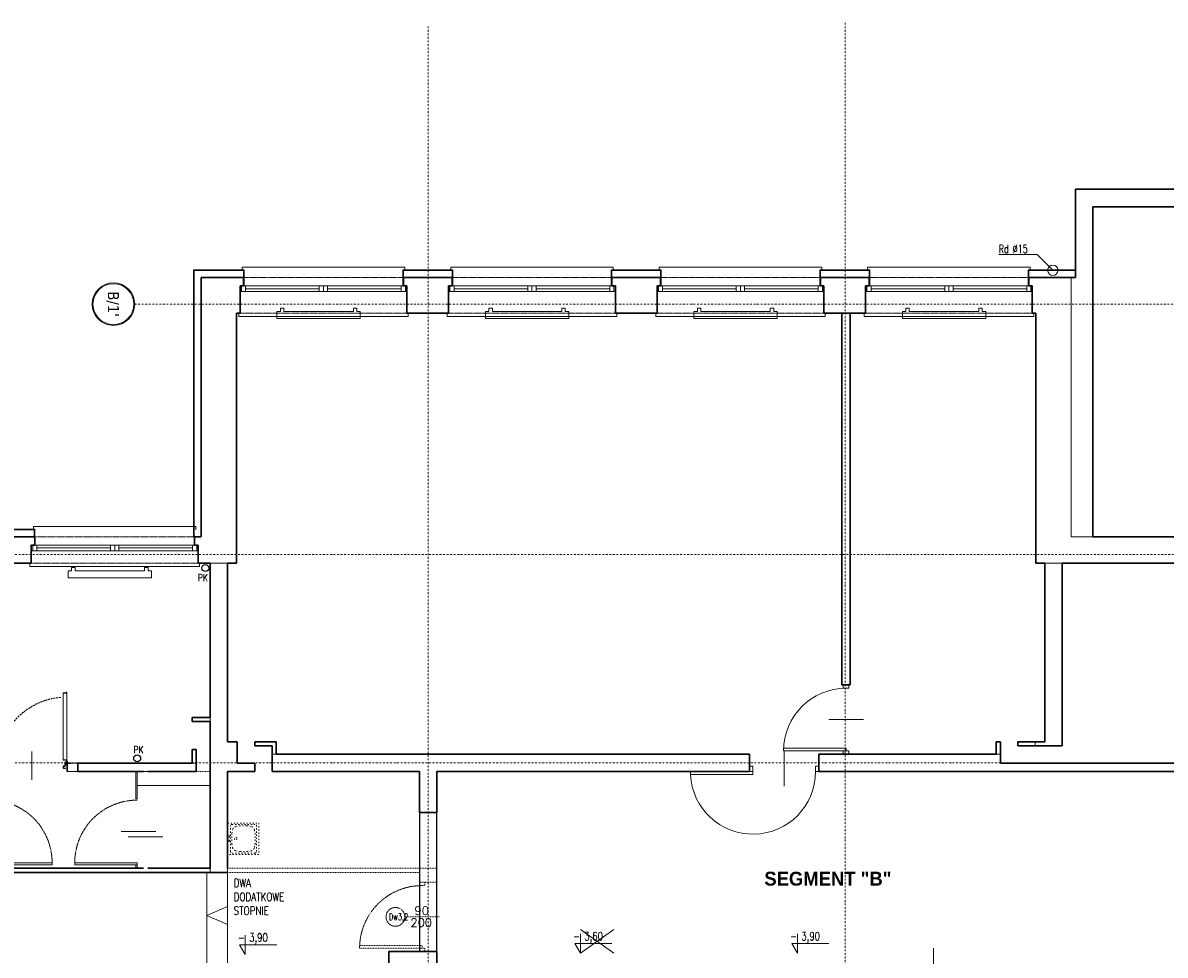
# Model space of a CAD drawing. Header units: millimetres. Extents: x -1893473 to 942156, y -568027 to 942944.
# Tile 97 of 256: x -21477 to -5039, y -209629 to -196212. Entities that reach past the tile are written whole.
import ezdxf
from ezdxf.enums import TextEntityAlignment as Align

# ---------------------------------------------------------------- set-up
doc = ezdxf.new("R2010")
doc.units = ezdxf.units.MM
doc.header["$LTSCALE"] = 0.2
for name, pattern in [('ACAD_ISO03W100', [30, 12, -18]), ('CENTER', [0.6, 0.375, -0.075, 0.075, -0.075]), ('DASHDOT', [25.4, 12.7, -6.35, 0, -6.35]), ('HIDDEN', [9.525, 6.35, -3.175]), ('Hidden Line', [391.222223, 282.222223, -109]), ('HIDDEN2', [4.7625, 3.175, -1.5875])]:
    doc.linetypes.add(name, pattern=pattern)
doc.layers.get('0').update_dxf_attribs({"lineweight": 0})
for name, color, linetype, lineweight in [('!! 0_ Istn-okna', 6, 'Continuous', 13), ('!! 0_ Istn-sciany', 7, 'Continuous', 30), ('!! 0_ Istn-widok', 1, 'Continuous', 15), ('!! 0_ Opis', 3, 'Continuous', 13), ('!! 0_Istn-cienka', 4, 'Continuous', 9), ('!! 0_Istn-drzwi', 1, 'Continuous', 13), ('!! 0_Osie', 1, 'DASHDOT', 13), ('!! 0_Widok', 1, 'Continuous', 15), ('!! 1_ tynk zewn  - nowy', 21, 'Continuous', 20), ('!! 2 ZABUDOWA GK-MDF', 54, 'Continuous', 13), ('!! 2_Drzwi - nowe remont', 33, 'Continuous', 9), ('0-osie-tx', 66, 'Continuous', 9), ('P-Osie', 1, 'DASHDOT', 18), ('P-Wymiar', 142, 'Continuous', 9), ('P-Ściana działowa', 91, 'Continuous', 5), ('P-Ściana nośna', 253, 'Continuous', 20)]:
    doc.layers.add(name, color=color, linetype=linetype, lineweight=lineweight)
doc.layers.add('!! 0_Istn-grzejniki', color=7, linetype='Continuous', lineweight=0, plot=False)
doc.layers.add('!! 0_opis pionów', color=4, linetype='Continuous')
doc.layers.add('!! 1_PROJ przerywana', color=3, linetype='HIDDEN')
doc.layers.add('!! 1_Wyburzenia', color=7, linetype='ACAD_ISO03W100', lineweight=13, true_color=0xff0505)
doc.styles.add('ARCHETYP', font='romans.shx', dxfattribs={"height": 15})
doc.styles.add('ROMANS', font='arial.ttf', dxfattribs={"width": 0.7})
doc.styles.add('SIMPLEX', font='simplex.shx', dxfattribs={"width": 0.77})
doc.styles.add('STYLE10', font='arialbd.ttf')
doc.styles.add('TAHOMA', font='tahoma.ttf')
doc.dimstyles.new('A100', dxfattribs={"dimscale": 100, "dimtxt": 1.75, "dimasz": 0.05, "dimexe": 0, "dimexo": 0, "dimgap": 1, "dimtad": 1, "dimdec": 0, "dimrnd": 1, "dimdsep": 46, "dimtxsty": 'ROMANS', "dimblk": '[[[[[[[[', "dimcen": 2, "dimdle": 2, "dimse1": 1, "dimse2": 1, "dimclrd": 256, "dimclrt": 1, "dimadec": 0, "dimazin": 0, "dimtfac": 1, "dimtdec": 0, "dimtix": 1, "dimtmove": 2, "dimatfit": 3, "dimldrblk": '[[[[[[[[', "dimfxl": 1, "dimtvp": 0.6, "dimtolj": 1, "dimlwd": 9, "dimarcsym": 0})

# ---------------------------------------------------------------- blocks, each defined once
blk = doc.blocks.new('A$C04090CF1')
for p, q in [((0, 60), (60, 60)), ((0, 0), (0, 60)), ((2.5, 8.5), (2.5, 52.5)), ((5.2, 36.8), (6.6, 45)), ((54.5, 55.5), (5.5, 55.5)), ((13, 51.5), (19.8, 52.7)), ((47, 51.5), (40.2, 52.7)), ((54.8, 36.8), (53.4, 45)), ((57.5, 8.5), (57.5, 52.5)), ((60, 60), (60, 0)), ((6.6, 16), (5.2, 24.2)), ((53.4, 16), (54.8, 24.2)), ((60, 0), (0, 0)), ((54.5, 5.5), (5.5, 5.5)), ((19.8, 8.3), (13, 9.5)), ((40.2, 8.3), (47, 9.5))]:
    blk.add_line(p, q)
for points in [[(19.8, 52.7), (40.2, 52.7)], [(19.8, 8.3), (40.2, 8.3)]]:
    blk.add_lwpolyline(points)
for centre, radius in [((26, 2.5), 1.5), ((30, 15.5), 2.5), ((34, 2.5), 1.5)]:
    blk.add_circle(centre, radius)
for centre, radius, start, end in [((5.5, 52.5), 3, 90, 180), ((14.5, 43.6), 8, 100.3048, 170.5377), ((45.5, 43.6), 8, 9.4623, 79.6952), ((54.5, 52.5), 3, 0, 90), ((188.4, 30.5), 183.3, 178.0251, 181.9749), ((-128.4, 30.5), 183.3, 358.0251, 1.9749), ((5.5, 8.5), 3, 180, 270), ((14.5, 17.4), 8, 189.4623, 259.6952), ((45.5, 17.4), 8, 280.3048, 350.5377), ((54.5, 8.5), 3, 270, 0)]:
    blk.add_arc(centre, radius, start, end)
blk = doc.blocks.new('A$C1F8E0840')
at = {"linetype": 'Continuous', "xscale": 0.75, "yscale": 0.75, "zscale": 0.75}
blk.add_blockref('A$C04090CF1', (-22.5, 0), dxfattribs=at)
blk = doc.blocks.new('drzwi giszet')
blk.add_lwpolyline([(68617.4, -194499.3), (68617.4, -194409.3), (68620.4, -194409.3), (68620.4, -194499.3)], close=True)
blk.add_lwpolyline([(68572.4, -194476.1), (68572.4, -194526.1)])
at = {"linetype": 'HIDDEN'}
blk.add_arc((68617.4, -194499.3), 90, 88.0898, 180, dxfattribs=at)
blk = doc.blocks.new('zaw-dr-90-p')
at = {"color": 2, "linetype": 'CENTER', "ltscale": 0.2}
for p, q in [((12, 0), (-12, 0)), ((0, 12), (0, -12)), ((24, 24), (31, 24)), ((24, 19), (31, 19))]:
    blk.add_line(p, q, dxfattribs=at)
at = {"ltscale": 0.2}
for p, q in [((10, 12), (6, 12)), ((10, 0), (10, 6))]:
    blk.add_line(p, q, dxfattribs=at)
blk.add_lwpolyline([(0, 6), (23, 6, 0.414214), (28, 11), (28, 31), (24, 31), (24, 11, -0.414214), (23, 10), (0, 10, 4.561698), (8, 6), (5, 4)], format="xyb", dxfattribs=at)
blk.add_lwpolyline([(0, 0), (-2, 0), (-2, 0), (0, 0), (0, 3), (0, 3), (0, 0), (3, 0), (3, 0), (0, 0), (0, -3), (0, -3)], close=True)
blk.add_lwpolyline([(10, 10), (10, 39), (6, 39), (6, 10)], dxfattribs=at)
blk.add_circle((0, 0), 6.5, dxfattribs=at)
blk = doc.blocks.new('drzwi 90- sc 12')
for p, q in [((-13620.3, 20410.2), (-13620.3, 20313.8)), ((-13614.9, 20409.9), (-13620.3, 20409.9)), ((-13616.1, 20410.3), (-13620.2, 20410.3)), ((-13616.1, 20410.3), (-13620, 20410.3)), ((-13618.2, 20410.3), (-13616.2, 20410.3)), ((-13618.2, 20410.3), (-13616.2, 20410.3)), ((-13616.1, 20410.3), (-13616.1, 20411.5)), ((-13616.1, 20411.5), (-13615, 20411.5)), ((-13614.9, 20411.4), (-13614.9, 20313.8)), ((-13620.3, 20313.5), (-13620.3, 20318)), ((-13614.9, 20312.3), (-13614.9, 20318)), ((-13715.8, 20302), (-13716.3, 20302)), ((-13715.6, 20308.3), (-13715.6, 20308.6)), ((-13715.6, 20307.7), (-13715.6, 20308.6)), ((-13715.6, 20307.8), (-13715.6, 20308.6)), ((-13715.6, 20307.7), (-13715.4, 20307.7)), ((-13614.9, 20313.8), (-13620.3, 20313.8)), ((-13618.2, 20313.4), (-13620.2, 20313.4)), ((-13618.2, 20313.7), (-13618.2, 20313.4)), ((-13618.2, 20313.7), (-13616.4, 20313.7)), ((-13617.8, 20311.1), (-13617.8, 20305.7)), ((-13617.8, 20311.1), (-13617.8, 20305.7)), ((-13616.2, 20309.9), (-13617.4, 20309.9)), ((-13616.8, 20302), (-13616.3, 20302)), ((-13616.2, 20309.9), (-13616.2, 20311)), ((-13615.9, 20313.2), (-13615.9, 20312.2)), ((-13615.9, 20312.2), (-13615, 20312.2))]:
    blk.add_line(p, q)
for points in [[(-13665.3, 20285), (-13665.3, 20325.8)], [(-13615.6, 20309.6), (-13615.3, 20309.6), (-13615.3, 20309.8), (-13616.3, 20309.8), (-13616.3, 20309.6), (-13615.9, 20309.6)]]:
    blk.add_lwpolyline(points)
at = {"lineweight": 30}
for points in [[(-13716.3, 20308.9), (-13721.3, 20308.9)], [(-13716.3, 20308.9), (-13716.3, 20296.9)], [(-13614.3, 20308.9), (-13609.3, 20308.9)], [(-13614.3, 20308.9), (-13614.3, 20296.9)]]:
    blk.add_lwpolyline(points, dxfattribs=at)
at = {"ltscale": 0.2}
for points in [[(-13715.6, 20307.5), (-13715.6, 20309.5, 0.414214), (-13715.9, 20309.8), (-13719.4, 20309.8, 0.414214), (-13719.8, 20309.5), (-13719.8, 20308.9), (-13719.6, 20308.9), (-13719.6, 20309.5, -0.414214), (-13719.4, 20309.6), (-13717, 20309.6)], [(-13717, 20309.6), (-13715.9, 20309.6, -0.414214), (-13715.7, 20309.5), (-13715.7, 20307.5)], [(-13715.7, 20307.8), (-13715.7, 20305.6, 0.414214), (-13715.4, 20305.2), (-13715, 20305.2, -0.414214), (-13714.8, 20305.1), (-13714.8, 20304.5, 0.414214), (-13714.5, 20304.1), (-13713.3, 20304.1, 0.414214), (-13712.9, 20304.5), (-13712.9, 20305.1, -1), (-13712.7, 20305.1), (-13712.7, 20302, -0.414214), (-13712.9, 20301.8), (-13715.4, 20301.8, -0.414214), (-13715.6, 20302), (-13715.6, 20302.5), (-13715.8, 20302.5), (-13715.8, 20302, 0.414214), (-13715.4, 20301.6), (-13712.9, 20301.6, 0.414214), (-13712.6, 20302), (-13712.6, 20305.1, 1), (-13713.1, 20305.1), (-13713.1, 20304.5, -0.414214), (-13713.3, 20304.3), (-13714.5, 20304.3, -0.414214), (-13714.6, 20304.5), (-13714.6, 20305.1, 0.414214), (-13715, 20305.4), (-13715.4, 20305.4, -0.414214), (-13715.6, 20305.6), (-13715.6, 20307.6)], [(-13615.9, 20309.6), (-13616.6, 20309.6, 0.414214), (-13616.8, 20309.5), (-13616.8, 20305.6, -0.414214), (-13617.1, 20305.2), (-13617.6, 20305.2, 0.414214), (-13617.7, 20305.1), (-13617.7, 20304.5, -0.414214), (-13618.1, 20304.1), (-13619.3, 20304.1, -0.414214), (-13619.6, 20304.5), (-13619.6, 20305.1, 1), (-13619.8, 20305.1), (-13619.8, 20302, 0.414214), (-13619.6, 20301.8), (-13617.1, 20301.8, 0.414214), (-13616.9, 20302), (-13616.9, 20302.5), (-13616.8, 20302.5), (-13616.8, 20302, -0.414214), (-13617.1, 20301.6), (-13619.6, 20301.6, -0.414214), (-13620, 20302), (-13620, 20305.1, -1), (-13619.4, 20305.1), (-13619.4, 20304.5, 0.414214), (-13619.3, 20304.3), (-13618.1, 20304.3, 0.414214), (-13617.9, 20304.5), (-13617.9, 20305.1, -0.414214), (-13617.6, 20305.4), (-13617.1, 20305.4, 0.414214), (-13617, 20305.6), (-13617, 20309.5, -0.414214), (-13616.6, 20309.8), (-13613.1, 20309.8, -0.414214), (-13612.8, 20309.5), (-13612.8, 20308.9), (-13612.9, 20308.9), (-13612.9, 20309.5, 0.414214), (-13613.1, 20309.6), (-13615.6, 20309.6)]]:
    blk.add_lwpolyline(points, format="xyb", dxfattribs=at)
blk.add_lwpolyline([(-13616.8, 20308.8), (-13617, 20308.8), (-13617, 20307.4), (-13616.8, 20307.4)], close=True)
at = {"linetype": 'Hidden Line', "lineweight": 9, "ltscale": 0.05}
blk.add_arc((-13615.5, 20305.1), 99.1, 94.8005, 177.6944, dxfattribs=at)
for centre, radius, start, end in [((-13620.2, 20410.2), 0.1, 90, 180), ((-13615, 20411.4), 0.1, 0, 90), ((-13620.2, 20313.5), 0.1, 180, 270), ((-13616.4, 20313.2), 0.5, 0, 90), ((-13616.3, 20311), 0.1, 0, 90), ((-13615, 20312.3), 0.1, 270, 0)]:
    blk.add_arc(centre, radius, start, end)
at = {"xscale": 0.09999999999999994, "yscale": 0.09999999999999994, "zscale": 0.09999999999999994, "rotation": 180.0000000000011}
blk.add_blockref('zaw-dr-90-p', (-13614.9, 20310.9), dxfattribs=at)
blk = doc.blocks.new('*U12')
h = blk.add_hatch(color=256)
edge = h.paths.add_edge_path()
edge.add_arc((0, 0), 30.6, 0, 360)
edge = h.paths.add_edge_path(flags=17)
edge.add_arc((0, 0), 29.4, 0, 360)
for radius in [30.6, 29.4]:
    blk.add_circle((0, 0), radius)
at = {"style": 'TAHOMA', "flags": 8}
blk.add_attdef('ANSICHTSNUMMER', text='', height=16, dxfattribs=at).set_placement((0, 0), align=Align.MIDDLE_CENTER)
blk = doc.blocks.new('BLOK OSI')
at = {"layer": 'P-Osie'}
for points in [[(52592.2, -193637), (52592.2, -199870.8)], [(51992.2, -199671.2), (51992.2, -193642.4)], [(51570, -194041.8), (53810.6, -194041.8)], [(48639.3, -194402.1), (55424.3, -194402.1)], [(48639.3, -194702.1), (55442.3, -194702.1)]]:
    blk.add_lwpolyline(points, dxfattribs=at)
at = {"layer": '0-osie-tx'}
ref = blk.add_blockref('*U12', (51539.4, -194041.8), dxfattribs=dict(at, rotation=90))
ref.add_attrib('ANSICHTSNUMMER', "B/1'", dxfattribs={"layer": '0', "height": 16, "rotation": 270, "style": 'TAHOMA', "flags": 8}).set_placement((51539.4, -194041.8), align=Align.MIDDLE_CENTER)
blk = doc.blocks.new('[[[[[[[[')
at = {"layer": 'P-Wymiar'}
for p, q in [((-12.7, -12.7), (12.7, 12.7)), ((0, 0), (-4.6, 0)), ((0, 18), (0, -18))]:
    blk.add_line(p, q, dxfattribs=at)
blk = doc.blocks.new('*D4192')
at = {"layer": 'DEFPOINTS', "color": 0, "transparency": 16777216}
for p in [(-7143, -198608), (19183, -198608), (7247, -255913)]:
    blk.add_point(p, dxfattribs=at)
at = {"layer": 'P-Wymiar', "lineweight": 9, "transparency": 16777216}
blk.add_line((19183, -255908), (19183, -198613), dxfattribs=at)
at = {"layer": 'P-Wymiar', "lineweight": 9, "transparency": 16777216, "xscale": 5, "yscale": 5, "zscale": 5}
for p, rotation in [((19183, -198608), 90), ((19183, -255913), 270)]:
    blk.add_blockref('[[[[[[[[', p, dxfattribs=dict(at, rotation=rotation))
at = {"layer": 'P-Wymiar', "color": 1, "transparency": 16777216, "insert": (18994, -227261), "char_height": 175, "attachment_point": 5, "rotation": 90, "style": 'ROMANS'}
blk.add_mtext('\\A1;57305', dxfattribs=at)
blk = doc.blocks.new('*D4204')
at = {"layer": 'DEFPOINTS', "color": 0, "transparency": 16777216}
for p in [(-5862, -200260), (18833, -200260), (10837, -203863)]:
    blk.add_point(p, dxfattribs=at)
at = {"layer": 'P-Wymiar', "lineweight": 9, "transparency": 16777216}
blk.add_line((18833, -203858), (18833, -200265), dxfattribs=at)
at = {"layer": 'P-Wymiar', "lineweight": 9, "transparency": 16777216, "xscale": 5, "yscale": 5, "zscale": 5}
for p, rotation in [((18833, -200260), 90), ((18833, -203863), 270)]:
    blk.add_blockref('[[[[[[[[', p, dxfattribs=dict(at, rotation=rotation))
at = {"layer": 'P-Wymiar', "color": 1, "transparency": 16777216, "insert": (18644, -202062), "char_height": 175, "attachment_point": 5, "rotation": 90, "style": 'ROMANS'}
blk.add_mtext('\\A1;3603', dxfattribs=at)
blk = doc.blocks.new('*D4205')
at = {"layer": 'DEFPOINTS', "color": 0, "transparency": 16777216}
for p in [(-7143, -198608), (18833, -198608), (-5862, -200260)]:
    blk.add_point(p, dxfattribs=at)
at = {"layer": 'P-Wymiar', "lineweight": 9, "transparency": 16777216}
blk.add_line((18833, -200255), (18833, -198613), dxfattribs=at)
at = {"layer": 'P-Wymiar', "lineweight": 9, "transparency": 16777216, "xscale": 5, "yscale": 5, "zscale": 5}
for p, rotation in [((18833, -198608), 90), ((18833, -200260), 270)]:
    blk.add_blockref('[[[[[[[[', p, dxfattribs=dict(at, rotation=rotation))
at = {"layer": 'P-Wymiar', "color": 1, "transparency": 16777216, "insert": (18644, -199434), "char_height": 175, "attachment_point": 5, "rotation": 90, "style": 'ROMANS'}
blk.add_mtext('\\A1;1652', dxfattribs=at)
blk = doc.blocks.new('*D4225')
at = {"layer": 'DEFPOINTS', "color": 0, "transparency": 16777216}
for p in [(-7393, -198858), (18483, -198858), (11097, -203608)]:
    blk.add_point(p, dxfattribs=at)
at = {"layer": 'P-Wymiar', "lineweight": 9, "transparency": 16777216}
blk.add_line((18483, -203603), (18483, -198863), dxfattribs=at)
at = {"layer": 'P-Wymiar', "lineweight": 9, "transparency": 16777216, "xscale": 5, "yscale": 5, "zscale": 5}
for p, rotation in [((18483, -198858), 90), ((18483, -203608), 270)]:
    blk.add_blockref('[[[[[[[[', p, dxfattribs=dict(at, rotation=rotation))
at = {"layer": 'P-Wymiar', "color": 1, "transparency": 16777216, "insert": (18294, -201233), "char_height": 175, "attachment_point": 5, "rotation": 90, "style": 'ROMANS'}
blk.add_mtext('\\A1;4750', dxfattribs=at)
blk = doc.blocks.new('*D4226')
at = {"layer": 'DEFPOINTS', "color": 0, "transparency": 16777216}
for p in [(-7143, -198608), (18483, -198608), (-7393, -198858)]:
    blk.add_point(p, dxfattribs=at)
at = {"layer": 'P-Wymiar', "lineweight": 9, "transparency": 16777216}
for p, q in [((18483, -198603), (18483, -198598)), ((18483, -198858), (18483, -198608)), ((18483, -198863), (18483, -198868))]:
    blk.add_line(p, q, dxfattribs=at)
at = {"layer": 'P-Wymiar', "lineweight": 9, "transparency": 16777216, "xscale": 5, "yscale": 5, "zscale": 5}
for p, rotation in [((18483, -198608), 270), ((18483, -198858), 90)]:
    blk.add_blockref('[[[[[[[[', p, dxfattribs=dict(at, rotation=rotation))
at = {"layer": 'P-Wymiar', "color": 1, "transparency": 16777216, "insert": (18294, -198733), "char_height": 175, "attachment_point": 5, "rotation": 90, "style": 'ROMANS'}
blk.add_mtext('\\A1;250', dxfattribs=at)

msp = doc.modelspace()

# ---------------------------------------------------------------- linework, layer by layer
at = {"layer": '!! 0_ Istn-okna'}
for points in [[(-18350.65339, -199998.09366), (-15950.65339, -199998.09366)], [(-18270.65339, -200038.09366), (-17210.65339, -200038.09366)], [(-17090.65339, -200038.09366), (-16030.65339, -200038.09366)], [(-15350.65339, -199998.09366), (-12950.65339, -199998.09366)], [(-15270.65339, -200038.09366), (-14210.65339, -200038.09366)], [(-14090.65339, -200038.09366), (-13030.65339, -200038.09366)], [(-12350.65339, -199998.09366), (-9950.65339, -199998.09366)], [(-12270.65339, -200038.09366), (-11210.65339, -200038.09366)], [(-11090.65339, -200038.09366), (-10030.65339, -200038.09366)], [(-9350.65339, -199998.09366), (-6950.65339, -199998.09366)], [(-9270.65339, -200038.09366), (-8210.65339, -200038.09366)], [(-8090.65339, -200038.09366), (-7030.65339, -200038.09366)], [(-18350.65339, -200078.09366), (-15950.65339, -200078.09366)], [(-15350.65339, -200078.09366), (-12950.65339, -200078.09366)], [(-12350.65339, -200078.09366), (-9950.65339, -200078.09366)], [(-9350.65339, -200078.09366), (-6950.65339, -200078.09366)], [(-21355.58744, -203728.09366), (-18955.58744, -203728.09366)], [(-21355.58744, -203808.09366), (-18955.58744, -203808.09366)], [(-21275.58744, -203768.09366), (-20215.58744, -203768.09366)], [(-20095.58744, -203768.09366), (-19035.58744, -203768.09366)]]:
    msp.add_lwpolyline(points, dxfattribs=at)
for points in [[(-18330.65339, -199998.09366), (-18270.65339, -199998.09366), (-18270.65339, -200078.09366), (-18330.65339, -200078.09366)], [(-17210.65339, -199998.09366), (-17150.65339, -199998.09366), (-17150.65339, -200078.09366), (-17210.65339, -200078.09366)], [(-17150.65339, -199998.09366), (-17090.65339, -199998.09366), (-17090.65339, -200078.09366), (-17150.65339, -200078.09366)], [(-16030.65339, -199998.09366), (-15970.65339, -199998.09366), (-15970.65339, -200078.09366), (-16030.65339, -200078.09366)], [(-15330.65339, -199998.09366), (-15270.65339, -199998.09366), (-15270.65339, -200078.09366), (-15330.65339, -200078.09366)], [(-14210.65339, -199998.09366), (-14150.65339, -199998.09366), (-14150.65339, -200078.09366), (-14210.65339, -200078.09366)], [(-14150.65339, -199998.09366), (-14090.65339, -199998.09366), (-14090.65339, -200078.09366), (-14150.65339, -200078.09366)], [(-13030.65339, -199998.09366), (-12970.65339, -199998.09366), (-12970.65339, -200078.09366), (-13030.65339, -200078.09366)], [(-12330.65339, -199998.09366), (-12270.65339, -199998.09366), (-12270.65339, -200078.09366), (-12330.65339, -200078.09366)], [(-11210.65339, -199998.09366), (-11150.65339, -199998.09366), (-11150.65339, -200078.09366), (-11210.65339, -200078.09366)], [(-11150.65339, -199998.09366), (-11090.65339, -199998.09366), (-11090.65339, -200078.09366), (-11150.65339, -200078.09366)], [(-10030.65339, -199998.09366), (-9970.65339, -199998.09366), (-9970.65339, -200078.09366), (-10030.65339, -200078.09366)], [(-9330.65339, -199998.09366), (-9270.65339, -199998.09366), (-9270.65339, -200078.09366), (-9330.65339, -200078.09366)], [(-8210.65339, -199998.09366), (-8150.65339, -199998.09366), (-8150.65339, -200078.09366), (-8210.65339, -200078.09366)], [(-8150.65339, -199998.09366), (-8090.65339, -199998.09366), (-8090.65339, -200078.09366), (-8150.65339, -200078.09366)], [(-7030.65339, -199998.09366), (-6970.65339, -199998.09366), (-6970.65339, -200078.09366), (-7030.65339, -200078.09366)], [(-21335.58744, -203728.09366), (-21275.58744, -203728.09366), (-21275.58744, -203808.09366), (-21335.58744, -203808.09366)], [(-20215.58744, -203728.09366), (-20155.58744, -203728.09366), (-20155.58744, -203808.09366), (-20215.58744, -203808.09366)], [(-20155.58744, -203728.09366), (-20095.58744, -203728.09366), (-20095.58744, -203808.09366), (-20155.58744, -203808.09366)], [(-19035.58744, -203728.09366), (-18975.58744, -203728.09366), (-18975.58744, -203808.09366), (-19035.58744, -203808.09366)]]:
    msp.add_lwpolyline(points, close=True, dxfattribs=at)
at = {"layer": '!! 0_ Istn-sciany'}
for points in [[(-6330.65339, -198608.09366), (-3630.65339, -198608.09366)], [(-6330.65339, -199878.09366), (-6330.65339, -198608.09366)], [(-6080.65339, -198858.09366), (-3880.65339, -198858.09366)], [(-6080.65339, -203608.09366), (-6080.65339, -198858.09366)], [(-18910.65339, -199878.09366), (-18300.65339, -199878.09366)], [(-18910.65339, -199878.09366), (-18910.65339, -203608.09366)], [(-18300.65339, -199998.09366), (-18300.65339, -199878.09366)], [(-16000.65339, -199878.09366), (-15300.65339, -199878.09366)], [(-16000.65339, -199998.09366), (-16000.65339, -199878.09366)], [(-15300.65339, -199998.09366), (-15300.65339, -199878.09366)], [(-15300.65339, -199998.09366), (-15300.65339, -199878.09366)], [(-13000.65339, -199878.09366), (-12300.65339, -199878.09366)], [(-13000.65339, -199998.09366), (-13000.65339, -199878.09366)], [(-13000.65339, -199998.09366), (-13000.65339, -199878.09366)], [(-12300.65339, -199998.09366), (-12300.65339, -199878.09366)], [(-12300.65339, -199998.09366), (-12300.65339, -199878.09366)], [(-10000.65339, -199878.09366), (-9300.65339, -199878.09366)], [(-10000.65339, -199998.09366), (-10000.65339, -199878.09366)], [(-10000.65339, -199998.09366), (-10000.65339, -199878.09366)], [(-9300.65339, -199998.09366), (-9300.65339, -199878.09366)], [(-9300.65339, -199998.09366), (-9300.65339, -199878.09366)], [(-7000.65339, -199878.09366), (-6330.65339, -199878.09366)], [(-7000.65339, -199998.09366), (-7000.65339, -199878.09366)], [(-7000.65339, -199998.09366), (-7000.65339, -199878.09366)], [(-18350.65339, -199998.09366), (-18300.65339, -199998.09366)], [(-18350.65339, -200388.09366), (-18350.65339, -199998.09366)], [(-16000.65339, -199998.09366), (-15950.65339, -199998.09366)], [(-15950.65339, -200388.09366), (-15950.65339, -199998.09366)], [(-15350.65339, -199998.09366), (-15300.65339, -199998.09366)], [(-15350.65339, -200388.09366), (-15350.65339, -199998.09366)], [(-13000.65339, -199998.09366), (-12950.65339, -199998.09366)], [(-12950.65339, -200388.09366), (-12950.65339, -199998.09366)], [(-12350.65339, -199998.09366), (-12300.65339, -199998.09366)], [(-12350.65339, -200388.09366), (-12350.65339, -199998.09366)], [(-10000.65339, -199998.09366), (-9950.65339, -199998.09366)], [(-9950.65339, -200388.09366), (-9950.65339, -199998.09366)], [(-9350.65339, -199998.09366), (-9300.65339, -199998.09366)], [(-9350.65339, -200388.09366), (-9350.65339, -199998.09366)], [(-7000.65339, -199998.09366), (-6950.65339, -199998.09366)], [(-6950.65339, -200388.09366), (-6950.65339, -199998.09366)], [(-18400.65339, -200388.09366), (-18350.65339, -200388.09366)], [(-18400.65339, -200388.09366), (-18400.65339, -203988.09366)], [(-15950.65339, -200388.09366), (-15350.65339, -200388.09366)], [(-12350.65339, -200388.09366), (-12950.65339, -200388.09366)], [(-9950.65339, -200388.09366), (-9350.65339, -200388.09366)], [(-9690.65339, -200388.09366), (-9690.65339, -205738.09366)], [(-9570.65339, -200388.09366), (-9570.65339, -205738.09366)], [(-6950.65339, -200388.09366), (-6900.65339, -200388.09366)], [(-6900.65339, -200388.09366), (-6900.65339, -203988.09366)], [(-22005.58744, -203608.09366), (-21305.58744, -203608.09366)], [(-21305.58744, -203728.09366), (-21305.58744, -203608.09366)], [(-19005.58744, -203608.09366), (-18910.65339, -203608.09366)], [(-19005.58744, -203728.09366), (-19005.58744, -203608.09366)], [(-6080.65339, -203608.09366), (-3880.65339, -203608.09366)], [(-21355.58744, -203728.09366), (-21305.58744, -203728.09366)], [(-21355.58744, -203988.09366), (-21355.58744, -203728.09366)], [(-19005.58744, -203728.09366), (-18955.58744, -203728.09366)], [(-18955.58744, -203988.09366), (-18955.58744, -203728.09366)], [(-21955.58744, -203988.09366), (-21355.58744, -203988.09366)], [(-18955.58744, -203988.09366), (-18780.65339, -203988.09366)], [(-18780.65339, -203988.09366), (-18780.65339, -206208.09366)], [(-18530.65339, -203988.09366), (-18530.65339, -206558.09366)], [(-18530.65339, -203988.09366), (-18400.65339, -203988.09366)], [(-6770.65339, -203988.09366), (-6900.65339, -203988.09366)], [(-6770.65339, -203988.09366), (-6770.65339, -206558.09366)], [(-6520.65339, -203988.09366), (-3250.65339, -203988.09366)], [(-6520.65339, -203988.09366), (-6520.65339, -206618.09366)], [(-9690.65339, -205738.09366), (-9570.65339, -205738.09366)], [(-19040.65339, -206268.09366), (-19040.65339, -206208.09366)], [(-18780.65339, -206208.09366), (-19040.65339, -206208.09366)], [(-18780.65339, -206268.09366), (-19040.65339, -206268.09366)], [(-18780.65339, -206268.09366), (-18780.65339, -206988.09366)], [(-18390.65339, -206558.09366), (-18530.65339, -206558.09366)], [(-18390.65339, -206558.09366), (-18390.65339, -206868.09366)], [(-17890.65339, -206558.09366), (-18140.65339, -206558.09366)], [(-18140.65339, -206618.09366), (-18140.65339, -206558.09366)], [(-17890.65339, -206618.09366), (-18140.65339, -206618.09366)], [(-17830.65339, -206558.09366), (-17890.65339, -206558.09366)], [(-17890.65339, -206988.09366), (-17890.65339, -206618.09366)], [(-17830.65339, -206738.09366), (-17830.65339, -206558.09366)], [(-7470.65339, -206738.09366), (-7470.65339, -206558.09366)], [(-7470.65339, -206558.09366), (-7410.65339, -206558.09366)], [(-7410.65339, -206868.09366), (-7410.65339, -206558.09366)], [(-7160.65339, -206558.09366), (-6770.65339, -206558.09366)], [(-7160.65339, -206618.09366), (-7160.65339, -206558.09366)], [(-7160.65339, -206618.09366), (-6910.65339, -206618.09366)], [(-6910.65339, -206618.09366), (-6520.65339, -206618.09366)], [(-19040.65339, -206868.09366), (-19040.65339, -206668.09366)], [(-18980.65339, -206668.09366), (-19040.65339, -206668.09366)], [(-18980.65339, -206988.09366), (-18980.65339, -206668.09366)], [(-17830.65339, -206738.09366), (-11020.65339, -206738.09366)], [(-11020.65339, -206738.09366), (-11020.65339, -206988.09366)], [(-10020.65339, -206738.09366), (-9690.65339, -206738.09366)], [(-9570.65339, -206738.09366), (-10020.65339, -206738.09366)], [(-10020.65339, -206738.09366), (-7470.65339, -206738.09366)], [(-10020.65339, -206738.09366), (-10020.65339, -206988.09366)], [(-20685.58744, -206868.09366), (-20685.58744, -206988.09366)], [(-20685.58744, -206868.09366), (-19040.65339, -206868.09366)], [(-18390.65339, -206868.09366), (-18140.65339, -206868.09366)], [(-18140.65339, -206868.09366), (-18140.65339, -206988.09366)], [(-7410.65339, -206868.09366), (-6910.65339, -206868.09366)], [(-6910.65339, -206868.09366), (-1920.65339, -206868.09366)], [(-20685.58744, -206988.09366), (-19740.65339, -206988.09366)], [(-19680.65339, -206988.09366), (-18980.65339, -206988.09366)], [(-18780.65339, -206988.09366), (-18780.65339, -208378.09366)], [(-18530.65339, -206988.09366), (-18140.65339, -206988.09366)], [(-18530.65339, -206988.09366), (-18530.65339, -208378.09366)], [(-17890.65339, -206988.09366), (-15770.65339, -206988.09366)], [(-15770.65339, -206988.09366), (-15770.65339, -207578.09366)], [(-15520.65339, -206988.09366), (-11020.65339, -206988.09366)], [(-15520.65339, -206988.09366), (-15520.65339, -207578.09366)], [(-10020.65339, -206988.09366), (-1920.65339, -206988.09366)], [(-15770.65339, -207578.09366), (-15520.65339, -207578.09366)], [(-23105.58744, -208378.09366), (-19740.65339, -208378.09366)], [(-19680.65339, -208378.09366), (-18780.65339, -208378.09366)], [(-23355.58744, -208438.09366), (-18530.65339, -208438.09366)], [(-16210.65339, -209578.09366), (-15520.65339, -209578.09366)], [(-16210.65339, -209738.09366), (-16210.65339, -209578.09366)], [(-15520.65339, -209578.09366), (-15520.65339, -209738.09366)]]:
    msp.add_lwpolyline(points, dxfattribs=at)
at = {"layer": '!! 0_ Istn-widok'}
for points in [[(-15980.65339, -199728.09366), (-18320.65339, -199728.09366)], [(-18320.65339, -199778.09366), (-18320.65339, -199728.09366)], [(-15980.65339, -199778.09366), (-15980.65339, -199728.09366)], [(-12980.65339, -199728.09366), (-15320.65339, -199728.09366)], [(-15320.65339, -199778.09366), (-15320.65339, -199728.09366)], [(-12980.65339, -199778.09366), (-12980.65339, -199728.09366)], [(-9980.65339, -199728.09366), (-12320.65339, -199728.09366)], [(-12320.65339, -199778.09366), (-12320.65339, -199728.09366)], [(-9980.65339, -199778.09366), (-9980.65339, -199728.09366)], [(-6980.65339, -199728.09366), (-9320.65339, -199728.09366)], [(-9320.65339, -199778.09366), (-9320.65339, -199728.09366)], [(-6980.65339, -199778.09366), (-6980.65339, -199728.09366)], [(-6390.65339, -199878.09366), (-6390.65339, -203608.09366)], [(-6390.65339, -199878.09366), (-6330.65339, -199878.09366)], [(-18370.65339, -200388.09366), (-18370.65339, -200438.09366)], [(-18370.65339, -200438.09366), (-15930.65339, -200438.09366)], [(-15930.65339, -200388.09366), (-15930.65339, -200438.09366)], [(-15370.65339, -200388.09366), (-15370.65339, -200438.09366)], [(-15370.65339, -200438.09366), (-12930.65339, -200438.09366)], [(-12930.65339, -200388.09366), (-12930.65339, -200438.09366)], [(-12370.65339, -200388.09366), (-12370.65339, -200438.09366)], [(-12370.65339, -200438.09366), (-9930.65339, -200438.09366)], [(-9930.65339, -200388.09366), (-9930.65339, -200438.09366)], [(-9690.65339, -200388.09366), (-9570.65339, -200388.09366)], [(-9370.65339, -200388.09366), (-9370.65339, -200438.09366)], [(-9370.65339, -200438.09366), (-6930.65339, -200438.09366)], [(-6930.65339, -200388.09366), (-6930.65339, -200438.09366)], [(-18985.58744, -203458.09366), (-21325.58744, -203458.09366)], [(-21325.58744, -203508.09366), (-21325.58744, -203458.09366)], [(-18985.58744, -203508.09366), (-18985.58744, -203458.09366)], [(-6390.65339, -203608.09366), (-6330.65339, -203608.09366)], [(-6330.65339, -203608.09366), (-6080.65339, -203608.09366)], [(-21375.58744, -203988.09366), (-21375.58744, -204038.09366)], [(-18935.58744, -203988.09366), (-18935.58744, -204038.09366)], [(-18780.65339, -203988.09366), (-18530.65339, -203988.09366)], [(-6520.65339, -203988.09366), (-6770.65339, -203988.09366)], [(-21375.58744, -204038.09366), (-18935.58744, -204038.09366)], [(-18780.65339, -206208.09366), (-18780.65339, -206268.09366)], [(-6910.65339, -206618.09366), (-6910.65339, -206558.09366)], [(-17830.65339, -206738.09366), (-17890.65339, -206738.09366)], [(-9690.65339, -206738.09366), (-9570.65339, -206738.09366)], [(-7470.65339, -206738.09366), (-7410.65339, -206738.09366)], [(-18980.65339, -206868.09366), (-19040.65339, -206868.09366)], [(-19740.65339, -206988.09366), (-19680.65339, -206988.09366)], [(-18780.65339, -208378.09366), (-18780.65339, -208438.09366)], [(-18830.65339, -208438.09366), (-18830.65339, -209738.09366)], [(-18530.65339, -208438.09366), (-18530.65339, -209738.09366)]]:
    msp.add_lwpolyline(points, dxfattribs=at)
msp.add_circle((-6655.58744, -199773.09366), 75, dxfattribs=at)
at = {"layer": '!! 0_ Opis'}
for points in [[(-6881.95943, -199546.72167), (-7430.81278, -199546.72167)], [(-6881.95943, -199546.72167), (-6655.58744, -199773.09366)], [(-18276.74867, -209339.78656), (-18276.74867, -209619.80421)], [(-13453.18493, -209322.03239), (-13453.18493, -209602.05004)], [(-10330.24538, -209322.03239), (-10330.24538, -209602.05004)], [(-18276.74867, -209619.80421), (-18357.5828, -209479.79538)], [(-18357.5828, -209479.79538), (-17823.24073, -209479.79538)], [(-13453.18493, -209602.05004), (-13534.01907, -209462.04122)], [(-13534.01907, -209462.04122), (-12999.67699, -209462.04122)], [(-10330.24538, -209602.05004), (-10411.07952, -209462.04122)], [(-10411.07952, -209462.04122), (-9876.73745, -209462.04122)]]:
    msp.add_lwpolyline(points, dxfattribs=at)
at = {"layer": '!! 0_Istn-cienka', "linetype": 'HIDDEN', "ltscale": 2}
for points in [[(-16000.65339, -199878.09366), (-18300.65339, -199878.09366)], [(-13000.65339, -199878.09366), (-15300.65339, -199878.09366)], [(-10000.65339, -199878.09366), (-12300.65339, -199878.09366)], [(-7000.65339, -199878.09366), (-9300.65339, -199878.09366)], [(-18350.65339, -200388.09366), (-15950.65339, -200388.09366)], [(-15350.65339, -200388.09366), (-12950.65339, -200388.09366)], [(-12350.65339, -200388.09366), (-9950.65339, -200388.09366)], [(-9350.65339, -200388.09366), (-6950.65339, -200388.09366)], [(-19005.58744, -203608.09366), (-21305.58744, -203608.09366)], [(-21355.58744, -203988.09366), (-18955.58744, -203988.09366)]]:
    msp.add_lwpolyline(points, dxfattribs=at)
at = {"layer": '!! 0_Istn-drzwi'}
for points in [[(-9590.65339, -205788.09366), (-9590.65339, -205738.09366), (-9670.65339, -205738.09366), (-9670.65339, -205788.09366)], [(-10530.65339, -206648.09366), (-9630.65339, -206648.09366), (-9630.65339, -206688.09366), (-10530.65339, -206688.09366)], [(-9590.65339, -206688.09366), (-9590.65339, -206738.09366), (-9670.65339, -206738.09366), (-9670.65339, -206688.09366)], [(-10970.65339, -206908.09366), (-11020.65339, -206908.09366), (-11020.65339, -206988.09366), (-10970.65339, -206988.09366)], [(-10070.65339, -206908.09366), (-10020.65339, -206908.09366), (-10020.65339, -206988.09366), (-10070.65339, -206988.09366)], [(-11870.65339, -207028.09366), (-10970.65339, -207028.09366), (-10970.65339, -206988.09366), (-11870.65339, -206988.09366)]]:
    msp.add_lwpolyline(points, close=True, dxfattribs=at)
for points in [[(-9380.65339, -206238.09366), (-9880.65339, -206238.09366)], [(-10520.65339, -206698.09366), (-10520.65339, -207198.09366)], [(-19460.65339, -207928.09366), (-19960.65339, -207928.09366)], [(-8370.65339, -209528.09366), (-8370.65339, -210028.09366)]]:
    msp.add_lwpolyline(points, dxfattribs=at)
for centre, start, end in [((-9630.65339, -206688.09366), 90.000000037, 180.000000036), ((-10970.65339, -206988.09366), 182.54731818, 359.999999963)]:
    msp.add_arc(centre, 900, start, end, dxfattribs=at)
at = {"layer": '!! 0_Istn-grzejniki'}
for points in [[(-16670.65339, -200318.09366), (-16670.65339, -200368.09366), (-16620.65339, -200368.09366), (-16620.65339, -200468.09366), (-17820.65339, -200468.09366), (-17820.65339, -200368.09366), (-17770.65339, -200368.09366), (-17770.65339, -200318.09366), (-17720.65339, -200318.09366), (-17720.65339, -200368.09366), (-16720.65339, -200368.09366), (-16720.65339, -200318.09366)], [(-13670.65339, -200318.09366), (-13670.65339, -200368.09366), (-13620.65339, -200368.09366), (-13620.65339, -200468.09366), (-14820.65339, -200468.09366), (-14820.65339, -200368.09366), (-14770.65339, -200368.09366), (-14770.65339, -200318.09366), (-14720.65339, -200318.09366), (-14720.65339, -200368.09366), (-13720.65339, -200368.09366), (-13720.65339, -200318.09366)], [(-10670.65339, -200318.09366), (-10670.65339, -200368.09366), (-10620.65339, -200368.09366), (-10620.65339, -200468.09366), (-11820.65339, -200468.09366), (-11820.65339, -200368.09366), (-11770.65339, -200368.09366), (-11770.65339, -200318.09366), (-11720.65339, -200318.09366), (-11720.65339, -200368.09366), (-10720.65339, -200368.09366), (-10720.65339, -200318.09366)], [(-7670.65339, -200318.09366), (-7670.65339, -200368.09366), (-7620.65339, -200368.09366), (-7620.65339, -200468.09366), (-8820.65339, -200468.09366), (-8820.65339, -200368.09366), (-8770.65339, -200368.09366), (-8770.65339, -200318.09366), (-8720.65339, -200318.09366), (-8720.65339, -200368.09366), (-7720.65339, -200368.09366), (-7720.65339, -200318.09366)], [(-19675.58744, -204048.09366), (-19675.58744, -204098.09366), (-19625.58744, -204098.09366), (-19625.58744, -204198.09366), (-20825.58744, -204198.09366), (-20825.58744, -204098.09366), (-20775.58744, -204098.09366), (-20775.58744, -204048.09366), (-20725.58744, -204048.09366), (-20725.58744, -204098.09366), (-19725.58744, -204098.09366), (-19725.58744, -204048.09366)]]:
    msp.add_lwpolyline(points, close=True, dxfattribs=at)
at = {"layer": '!! 0_opis pionów'}
for centre in [(-18850.65339, -204058.09366), (-19832.32005, -206798.09366)]:
    msp.add_circle(centre, 50, dxfattribs=at)
at = {"layer": '!! 0_Widok'}
for points in [[(-18830.65339, -209059.58642), (-18530.65339, -208930.74727)], [(-18830.65339, -209059.58642), (-18530.65339, -209188.42556)]]:
    msp.add_lwpolyline(points, dxfattribs=at)
at = {"layer": '!! 1_ tynk zewn  - nowy'}
for points in [[(-18290.65339, -199768.09366), (-19020.65339, -199768.09366), (-19020.65339, -203608.09366)], [(-18290.65339, -199778.09366), (-19010.65339, -199778.09366), (-19010.65339, -203608.09366)], [(-18300.65339, -199878.09366), (-18300.65339, -199768.09366)], [(-18290.65339, -199998.09366), (-18290.65339, -199768.09366)], [(-15290.65339, -199768.09366), (-16010.65339, -199768.09366)], [(-16010.65339, -199998.09366), (-16010.65339, -199768.09366)], [(-15290.65339, -199778.09366), (-16010.65339, -199778.09366)], [(-16000.65339, -199878.09366), (-16000.65339, -199768.09366)], [(-15300.65339, -199878.09366), (-15300.65339, -199768.09366)], [(-15290.65339, -199998.09366), (-15290.65339, -199768.09366)], [(-12290.65339, -199768.09366), (-13010.65339, -199768.09366)], [(-13010.65339, -199998.09366), (-13010.65339, -199768.09366)], [(-12290.65339, -199778.09366), (-13010.65339, -199778.09366)], [(-13000.65339, -199878.09366), (-13000.65339, -199768.09366)], [(-12300.65339, -199878.09366), (-12300.65339, -199768.09366)], [(-12290.65339, -199998.09366), (-12290.65339, -199768.09366)], [(-9290.65339, -199768.09366), (-10010.65339, -199768.09366)], [(-10010.65339, -199998.09366), (-10010.65339, -199768.09366)], [(-9290.65339, -199778.09366), (-10010.65339, -199778.09366)], [(-10000.65339, -199878.09366), (-10000.65339, -199768.09366)], [(-9300.65339, -199878.09366), (-9300.65339, -199768.09366)], [(-9290.65339, -199998.09366), (-9290.65339, -199768.09366)], [(-6330.65339, -199768.09366), (-7010.65339, -199768.09366)], [(-7010.65339, -199998.09366), (-7010.65339, -199768.09366)], [(-6330.65339, -199778.09366), (-7010.65339, -199778.09366)], [(-7000.65339, -199878.09366), (-7000.65339, -199768.09366)], [(-21305.58744, -203498.09366), (-22005.58744, -203498.09366)], [(-21315.58744, -203498.09366), (-21315.58744, -203608.09366)], [(-21305.58744, -203498.09366), (-21305.58744, -203608.09366)], [(-21305.58744, -203508.09366), (-22005.58744, -203508.09366)]]:
    msp.add_lwpolyline(points, dxfattribs=at)
at = {"layer": '!! 1_PROJ przerywana'}
for points in [[(-15770.65339, -207578.09366), (-15770.65339, -209578.09366)], [(-15520.65339, -209578.09366), (-15520.65339, -207578.09366)]]:
    msp.add_lwpolyline(points, dxfattribs=at)
at = {"layer": '!! 1_Wyburzenia'}
for points in [[(-19830.65339, -206988.09366), (-18780.65339, -206988.09366)], [(-18530.65339, -208378.09366), (-15520.65339, -208378.09366)], [(-15770.65339, -208438.09366), (-15770.65339, -208378.09366)], [(-15520.65339, -208378.09366), (-15520.65339, -208578.09366)], [(-18530.65339, -208438.09366), (-15770.65339, -208438.09366)], [(-15770.65339, -208438.09366), (-15770.65339, -208578.09366)], [(-15770.65339, -208578.09366), (-15520.65339, -208578.09366)], [(-15480.65339, -209078.09366), (-15980.65339, -209078.09366)]]:
    msp.add_lwpolyline(points, dxfattribs=at)
for points in [[(-15690.65339, -208628.09366), (-15690.65339, -208578.09366), (-15770.65339, -208578.09366), (-15770.65339, -208628.09366)], [(-16630.65339, -209488.09366), (-15730.65339, -209488.09366), (-15730.65339, -209528.09366), (-16630.65339, -209528.09366)], [(-15690.65339, -209528.09366), (-15690.65339, -209578.09366), (-15770.65339, -209578.09366), (-15770.65339, -209528.09366)]]:
    msp.add_lwpolyline(points, close=True, dxfattribs=at)
at = {"layer": '!! 1_Wyburzenia', "linetype": 'HIDDEN2', "ltscale": 3}
msp.add_circle((-16115.65339, -209078.09366), 135, dxfattribs=at)
msp.add_arc((-15730.65339, -209528.09366), 900, 90.000000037, 180.000000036, dxfattribs=at)
at = {"layer": '!! 2 ZABUDOWA GK-MDF'}
for points in [[(-19850.65339, -207378.09366), (-19850.65339, -206988.09366)], [(-19830.65339, -207378.09366), (-19830.65339, -206988.09366)], [(-19830.65339, -207188.09366), (-18780.65339, -207188.09366)], [(-19830.65339, -207378.09366), (-19850.65339, -207378.09366)], [(-19850.65339, -208378.09366), (-19850.65339, -208328.09366)], [(-19830.65339, -208328.09366), (-19850.65339, -208328.09366)], [(-19830.65339, -208378.09366), (-19830.65339, -208328.09366)]]:
    msp.add_lwpolyline(points, dxfattribs=at)
for points in [[(-13453.18493, -209602.05004), (-12973.01267, -209259.40295)], [(-12973.01267, -209602.05004), (-13453.18493, -209259.40295)]]:
    msp.add_lwpolyline(points)
at = {"layer": 'P-Ściana działowa'}
msp.add_lwpolyline([(-20685.58744, -206868.09366), (-20837.21117, -206868.09366), (-20837.21117, -206988.09366), (-20685.58744, -206988.09366)], close=True, dxfattribs=at)
at = {"layer": 'P-Ściana nośna'}
msp.add_lwpolyline([(-18530.65339, -208378.09366), (-18530.65339, -208438.09366)], dxfattribs=at)

# ---------------------------------------------------------------- block references
at = {"layer": '!! 0_Osie', "xscale": 10, "yscale": 10, "zscale": 10}
msp.add_blockref('BLOK OSI', (-535567.76763, 1740157.78937), dxfattribs=at)
at = {"layer": '!! 1_Wyburzenia', "linetype": 'HIDDEN2', "ltscale": 3, "xscale": 10, "yscale": 10, "zscale": 10, "rotation": 270}
msp.add_blockref('A$C1F8E0840', (-18530.65339, -207953.09366), dxfattribs=at)
at = {"layer": '!! 2_Drzwi - nowe remont', "xscale": 10, "yscale": 10, "zscale": 10}
msp.add_blockref('drzwi 90- sc 12', (115305.48586, -409957.33705), dxfattribs=at)
at = {"layer": '!! 2_Drzwi - nowe remont', "yscale": 10, "zscale": 10}
for p, xscale, rotation in [((1923037.06732, 477875.80272), 10, 270), ((-1964823.30814, 477875.80272), -10, 90)]:
    msp.add_blockref('drzwi giszet', p, dxfattribs=dict(at, xscale=xscale, rotation=rotation))

# ---------------------------------------------------------------- texts
at = {"layer": '!! 0_ Opis', "style": 'ARCHETYP', "width": 0.7}
msp.add_text('Rd %%C15', height=120, rotation=359.99999996, dxfattribs=at).set_placement((-7434.4159, -199524.98776))
at = {"layer": '!! 0_ Opis'}
for s, height, style, width, p in [('SEGMENT "B"', 200, 'STYLE10', 0.95, (-10806.95932, -208628.26352)), ('- 3,90', 120, 'SIMPLEX', 0.75, (-18383.62316, -209434.0142)), ('- 3,60', 120, 'SIMPLEX', 0.75, (-13560.05943, -209416.26003)), ('- 3,90', 120, 'SIMPLEX', 0.75, (-10437.11988, -209416.26003))]:
    msp.add_text(s, height=height, dxfattribs=dict(at, style=style, width=width)).set_placement(p)
at = {"layer": '!! 0_ Opis', "insert": (-18443.68757, -208529.93091), "char_height": 120, "attachment_point": 1, "style": 'SIMPLEX'}
msp.add_mtext_dynamic_manual_height_columns('DWA DODATKOWE STOPNIE', width=46.7031119, gutter_width=75, heights=[0], dxfattribs=at)
at = {"layer": '!! 0_opis pionów', "style": 'ARCHETYP', "width": 0.8}
for p in [(-18958.29623, -204248.47147), (-19885.02358, -206722.37578)]:
    msp.add_text('PK', height=100, rotation=0.000000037, dxfattribs=at).set_placement(p)
at = {"layer": '!! 1_Wyburzenia', "linetype": 'HIDDEN2', "ltscale": 3, "style": 'ARCHETYP', "width": 0.7}
msp.add_text('Dw3,2', height=100, dxfattribs=at).set_placement((-16209.83397, -209127.31046))
at = {"layer": '!! 1_Wyburzenia', "linetype": 'HIDDEN2', "ltscale": 3, "style": 'ARCHETYP'}
for s, p in [('90', (-15840.88146, -209048.09366)), ('200', (-15898.69415, -209219.56502))]:
    msp.add_text(s, height=120, rotation=359.99999996, dxfattribs=at).set_placement(p)

# ---------------------------------------------------------------- dimensions: what is measured, and where the dimension line sits
at = {"layer": 'P-Wymiar'}
for base, p1, p2, picture, middle in [((18483.35254, -198608.09366), (-7392.77025, -198858.09366), (-7142.77025, -198608.09366), '*D4226', (18294.00227, -198733.09366)), ((18833.35254, -198608.09366), (-5861.7647, -200260.00762), (-7142.77025, -198608.09366), '*D4205', (18644.00227, -199434.05064)), ((18483.35254, -198858.09366), (11097.22975, -203608.09366), (-7392.77025, -198858.09366), '*D4225', (18294.00227, -201233.09366)), ((18833.35254, -200260.00762), (10837.22975, -203863.09366), (-5861.7647, -200260.00762), '*D4204', (18643.94258, -202061.55064))]:
    dim = msp.add_linear_dim(base=base, p1=p1, p2=p2, angle=90, dimstyle='A100', dxfattribs=at)
    dim.commit()
    dim.dimension.update_dxf_attribs({"geometry": picture, "text_midpoint": middle})
dim = msp.add_linear_dim(base=(19183.35254, -198608.09366), p1=(7247.19355, -255913.09232), p2=(-7142.77025, -198608.09366), angle=90, dimstyle='A100', override={"dimtmove": 0}, dxfattribs=at)
dim.commit()
dim.dimension.update_dxf_attribs({"geometry": '*D4192', "text_midpoint": (18993.94258, -227260.59299)})

doc.saveas('drawing.dxf')
